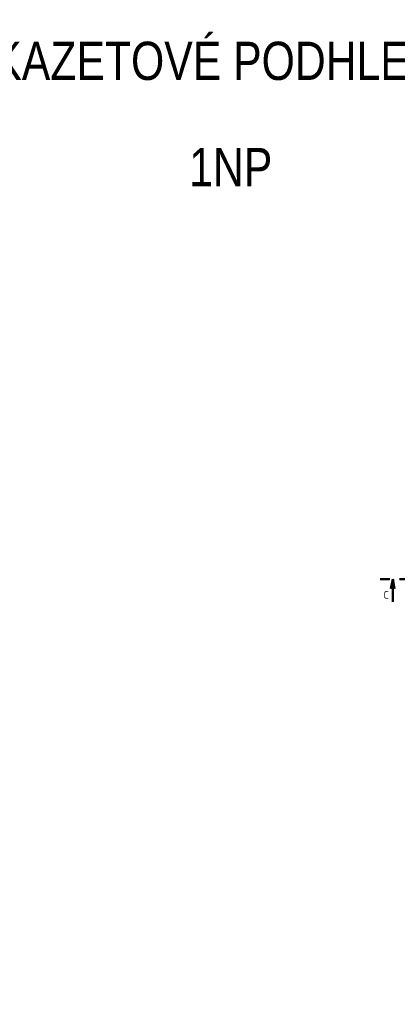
# Model space of a CAD drawing. Header units: millimetres. Extents: x -118752 to 407724, y -73278 to 155058.
# Tile 126 of 256: x -4402 to 5474, y 52803 to 78554. Entities that reach past the tile are written whole.
import ezdxf
from ezdxf.enums import TextEntityAlignment as Align

# ---------------------------------------------------------------- set-up
doc = ezdxf.new("R2010")
doc.units = ezdxf.units.MM
doc.header["$LTSCALE"] = 10
doc.linetypes.add('DASHDOT', pattern=[25.4, 12.7, -6.35, 0, -6.35])
for name, color, linetype, lineweight in [('CKPOPIS_POHLED', 3, 'Continuous', 25), ('CKRASTR_POPIS', 3, 'Continuous', 25), ('CKREZY_OZNACENI', 4, 'DASHDOT', 50), ('CKTABULKY', 7, 'Continuous', 25)]:
    doc.layers.add(name, color=color, linetype=linetype, lineweight=lineweight)
doc.styles.add('Arial', font='arial.ttf', dxfattribs={"width": 0.8})
doc.styles.get("Standard").update_dxf_attribs({"font": 'isocpeur.ttf'})
doc.styles.add('TABULKY', font='isocpeur.ttf')

msp = doc.modelspace()

# ---------------------------------------------------------------- linework, layer by layer
at = {"layer": 'CKREZY_OZNACENI', "ltscale": 2}
msp.add_line((5025.384, 63926.32), (6234.743, 63926.32), dxfattribs=at)
at = {"layer": 'CKREZY_OZNACENI', "linetype": 'Continuous'}
for q in [(5308.629, 63667.808), (5354.212, 63326.32), (5399.794, 63667.808)]:
    msp.add_line((5354.212, 63926.32), q, dxfattribs=at)

# ---------------------------------------------------------------- texts
at = {"layer": 'CKPOPIS_POHLED'}
msp.add_text('C', height=200, dxfattribs=at).set_placement((5185.308, 63510.559), align=Align.MIDDLE_CENTER)
at = {"layer": 'CKRASTR_POPIS', "style": 'Arial', "width": 0.8}
for s, p in [('KAZETOVÉ PODHLEDY', (1117.993, 77601.25)), ('1NP', (1117.993, 74698.638))]:
    msp.add_text(s, height=1000, dxfattribs=at).set_placement(p, align=Align.MIDDLE)
at = {"layer": 'CKTABULKY', "style": 'TABULKY'}
msp.add_text('^M', height=125, dxfattribs=at).set_placement((2983.766, 52803.203))

doc.saveas('drawing.dxf')
